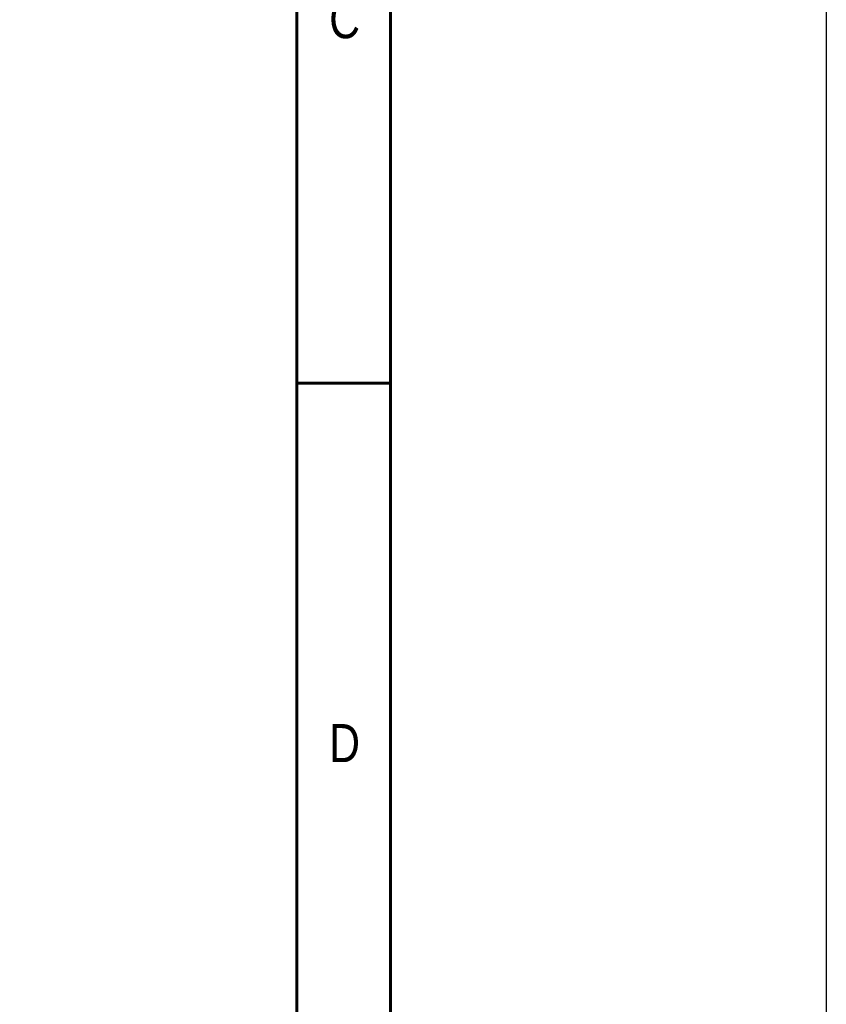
# Model space of a CAD drawing. Header units: inches. Extents: x 0 to 5655, y -2263 to 1330.
# Tile 191 of 231: x 4429 to 4553, y -32 to 120. Entities that reach past the tile are written whole.
import ezdxf
from ezdxf.enums import TextEntityAlignment as Align

# ---------------------------------------------------------------- set-up
doc = ezdxf.new("R2010")
doc.units = ezdxf.units.IN
doc.header["$MEASUREMENT"] = 0
doc.layers.add('BORDER', color=7, linetype='Continuous')
doc.styles.add('SEACAD_arial_ttf', font='arial.ttf', dxfattribs={"height": 0.2})

# ---------------------------------------------------------------- blocks, each defined once
blk = doc.blocks.new('A4橫')
at = {"layer": 'BORDER', "color": 123, "linetype": 'Continuous', "lineweight": 60, "ltscale": 25.4}
for p, q in [((4924.324, 1170.892), (4924.324, 1453.749)), ((4917.114, 1446.539), (4917.114, 1170.892)), ((4924.324, 1261.095), (4917.114, 1261.095))]:
    blk.add_line(p, q, dxfattribs=at)
at = {"layer": 'BORDER', "color": 60, "linetype": 'Continuous', "ltscale": 25.4, "style": 'SEACAD_arial_ttf', "width": 0.8}
for s, p in [('C', (4919.601, 1290.649)), ('D', (4919.601, 1234.806))]:
    blk.add_text(s, height=2.943, dxfattribs=at).set_placement(p, align=Align.TOP_LEFT)

msp = doc.modelspace()

# ---------------------------------------------------------------- linework, layer by layer
at = {"color": 4}
msp.add_lwpolyline([(4033.092, 513.153), (4553.092, 513.153), (4553.092, -2262.847), (4033.092, -2262.847)], close=True, dxfattribs=at)

# ---------------------------------------------------------------- block references
at = {"xscale": 2, "yscale": 2, "zscale": 2}
msp.add_blockref('A4橫', (-5362.766, -2458.488), dxfattribs=at)

doc.saveas('drawing.dxf')
